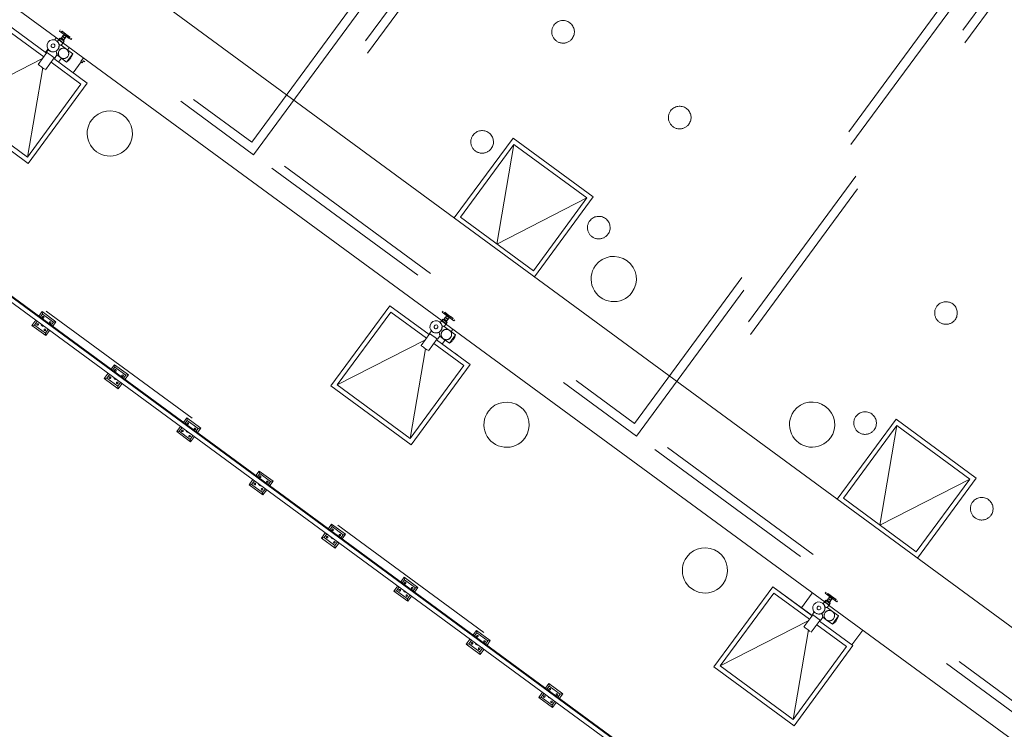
# Model space of a CAD drawing. Header units: metres. Extents: x 135583 to 135939, y 457896 to 458258.
# Tile 79 of 256: x 135663 to 135674, y 458034 to 458042. Entities that reach past the tile are written whole.
import ezdxf

# ---------------------------------------------------------------- set-up
doc = ezdxf.new("R2010")
doc.units = ezdxf.units.M
doc.linetypes.add('Hidden', pattern=[4, 2, -2])
doc.layers.add('NIEUWE INSTALLATIE', color=250, linetype='Continuous', lineweight=0)

msp = doc.modelspace()

# ---------------------------------------------------------------- linework, layer by layer
at = {"layer": 'NIEUWE INSTALLATIE', "linetype": 'Hidden'}
for p, q in [((135665.34, 458040.305), (135669.81, 458046.389)), ((135665.34, 458040.305), (135669.81, 458046.389)), ((135665.361, 458040.165), (135669.95, 458046.41)), ((135665.361, 458040.165), (135669.95, 458046.41)), ((135670.151, 458046.262), (135665.563, 458040.017)), ((135670.151, 458046.262), (135665.563, 458040.017)), ((135670.173, 458046.123), (135665.702, 458040.038)), ((135670.173, 458046.123), (135665.702, 458040.038)), ((135669.571, 458037.196), (135674.041, 458043.281)), ((135669.571, 458037.196), (135674.041, 458043.281)), ((135669.592, 458037.056), (135674.181, 458043.302)), ((135669.592, 458037.056), (135674.181, 458043.302)), ((135661.332, 458043.125), (135665.361, 458040.165)), ((135661.332, 458043.125), (135665.361, 458040.165)), ((135661.471, 458043.146), (135665.34, 458040.305)), ((135661.471, 458043.146), (135665.34, 458040.305)), ((135674.382, 458043.154), (135669.793, 458036.908)), ((135674.382, 458043.154), (135669.793, 458036.908)), ((135674.403, 458043.014), (135669.933, 458036.93)), ((135674.403, 458043.014), (135669.933, 458036.93)), ((135662.647, 458041.538), (135663.043, 458041.248)), ((135663.212, 458041.434), (135663.25, 458041.405)), ((135663.212, 458041.434), (135663.25, 458041.405)), ((135663.123, 458041.188), (135663.453, 458040.946)), ((135663.453, 458040.946), (135662.861, 458040.14)), ((135659.845, 458040.805), (135673.404, 458030.844)), ((135659.845, 458040.805), (135673.404, 458030.844)), ((135662.861, 458040.14), (135662.055, 458040.732)), ((135668.238, 458040.281), (135667.646, 458039.475)), ((135669.044, 458039.689), (135668.238, 458040.281)), ((135665.563, 458040.017), (135669.592, 458037.056)), ((135665.563, 458040.017), (135669.592, 458037.056)), ((135665.702, 458040.038), (135669.571, 458037.196)), ((135665.702, 458040.038), (135669.571, 458037.196)), ((135668.452, 458038.883), (135669.044, 458039.689)), ((135667.646, 458039.475), (135668.452, 458038.883)), ((135666.285, 458037.622), (135666.877, 458038.427)), ((135666.877, 458038.427), (135667.272, 458038.137)), ((135667.442, 458038.325), (135667.481, 458038.297)), ((135667.442, 458038.325), (135667.481, 458038.297)), ((135667.353, 458038.078), (135667.683, 458037.835)), ((135667.683, 458037.835), (135667.091, 458037.029)), ((135667.091, 458037.029), (135666.285, 458037.622)), ((135672.469, 458037.172), (135671.877, 458036.367)), ((135673.275, 458036.58), (135672.469, 458037.172)), ((135669.793, 458036.908), (135673.823, 458033.948)), ((135669.793, 458036.908), (135673.823, 458033.948)), ((135669.933, 458036.93), (135673.802, 458034.088)), ((135669.933, 458036.93), (135673.802, 458034.088)), ((135672.683, 458035.775), (135673.275, 458036.58)), ((135671.877, 458036.367), (135672.683, 458035.775)), ((135670.516, 458034.513), (135671.108, 458035.319)), ((135671.108, 458035.319), (135671.503, 458035.029)), ((135671.673, 458035.217), (135671.712, 458035.189)), ((135671.673, 458035.217), (135671.712, 458035.189)), ((135671.583, 458034.969), (135671.913, 458034.727)), ((135671.913, 458034.727), (135671.321, 458033.921)), ((135671.321, 458033.921), (135670.516, 458034.513))]:
    msp.add_line(p, q, dxfattribs=at)
at = {"layer": 'NIEUWE INSTALLATIE'}
for p, q in [((135677.289, 458032.332), (135661.776, 458043.73)), ((135661.184, 458042.924), (135663.213, 458041.437)), ((135663.072, 458041.288), (135662.637, 458041.608)), ((135663.224, 458041.546), (135663.215, 458041.534)), ((135663.179, 458041.457), (135663.164, 458041.436)), ((135663.209, 458041.441), (135663.193, 458041.419)), ((135663.22, 458041.456), (135663.209, 458041.441)), ((135663.209, 458041.441), (135663.257, 458041.405)), ((135663.213, 458041.437), (135663.226, 458041.452)), ((135663.215, 458041.534), (135663.344, 458041.439)), ((135663.22, 458041.456), (135663.268, 458041.421)), ((135663.237, 458041.457), (135663.226, 458041.452)), ((135663.226, 458041.452), (135663.264, 458041.424)), ((135663.234, 458041.52), (135663.244, 458041.531)), ((135663.325, 458041.453), (135663.234, 458041.52)), ((135663.248, 458041.473), (135663.237, 458041.457)), ((135663.237, 458041.457), (135663.265, 458041.437)), ((135663.244, 458041.531), (135663.332, 458041.462)), ((135663.248, 458041.473), (135663.276, 458041.453)), ((135663.263, 458041.493), (135663.251, 458041.476)), ((135663.263, 458041.425), (135663.265, 458041.437)), ((135663.265, 458041.437), (135663.276, 458041.453)), ((135663.279, 458041.456), (135663.291, 458041.472)), ((135663.332, 458041.462), (135663.325, 458041.453)), ((135663.344, 458041.439), (135663.353, 458041.451)), ((135663.089, 458041.335), (135663.061, 458041.296)), ((135663.094, 458041.328), (135663.074, 458041.3)), ((135663.236, 458041.376), (135663.257, 458041.405)), ((135663.295, 458041.333), (135663.236, 458041.376)), ((135663.264, 458041.424), (135663.253, 458041.404)), ((135663.253, 458041.404), (135667.444, 458038.329)), ((135663.259, 458041.399), (135663.256, 458041.396)), ((135663.257, 458041.405), (135663.268, 458041.421)), ((135663.362, 458041.283), (135663.295, 458041.333)), ((135663.324, 458041.351), (135663.304, 458041.323)), ((135663.029, 458041.231), (135662.055, 458040.732)), ((135663.078, 458041.297), (135662.98, 458041.164)), ((135663.061, 458041.104), (135663.159, 458041.237)), ((135663.074, 458041.3), (135663.163, 458041.234)), ((135663.523, 458040.957), (135663.153, 458041.229)), ((135663.163, 458041.234), (135663.188, 458041.269)), ((135663.188, 458041.269), (135663.227, 458041.24)), ((135663.239, 458041.235), (135663.206, 458041.19)), ((135663.227, 458041.24), (135663.294, 458041.191)), ((135663.362, 458041.283), (135663.294, 458041.191)), ((135663.294, 458041.191), (135663.325, 458041.215)), ((135663.348, 458041.247), (135663.362, 458041.283)), ((135663.48, 458041.236), (135663.451, 458041.196)), ((135662.861, 458040.14), (135663.031, 458041.127)), ((135663.455, 458041.193), (135663.366, 458041.072)), ((135663.451, 458041.196), (135663.467, 458041.184)), ((135663.467, 458041.184), (135663.482, 458041.204)), ((135663.482, 458041.204), (135663.498, 458041.192)), ((135659.414, 458040.936), (135675.028, 458029.465)), ((135675.056, 458029.504), (135659.482, 458040.947)), ((135659.483, 458040.947), (135675.057, 458029.505)), ((135675.062, 458029.511), (135659.494, 458040.948)), ((135662.872, 458040.07), (135663.523, 458040.957)), ((135661.985, 458040.721), (135662.872, 458040.07)), ((135668.228, 458040.351), (135667.578, 458039.467)), ((135669.114, 458039.699), (135668.228, 458040.351)), ((135668.228, 458040.351), (135669.114, 458039.7)), ((135668.228, 458040.351), (135668.228, 458040.351)), ((135668.049, 458039.179), (135668.238, 458040.281)), ((135668.465, 458038.815), (135669.114, 458039.699)), ((135669.114, 458039.7), (135669.114, 458039.699)), ((135669.044, 458039.689), (135668.049, 458039.179)), ((135666.866, 458038.497), (135666.215, 458037.611)), ((135667.301, 458038.178), (135666.866, 458038.497)), ((135666.866, 458038.497), (135667.301, 458038.178)), ((135666.866, 458038.497), (135666.866, 458038.497)), ((135663.024, 458038.432), (135662.987, 458038.382)), ((135663.004, 458038.37), (135663.028, 458038.404)), ((135663.024, 458038.432), (135663.028, 458038.404)), ((135663.177, 458038.32), (135663.024, 458038.432)), ((135663.028, 458038.404), (135663.149, 458038.315)), ((135667.455, 458038.437), (135667.446, 458038.425)), ((135667.446, 458038.425), (135667.575, 458038.33)), ((135667.468, 458038.415), (135667.475, 458038.422)), ((135667.556, 458038.344), (135667.468, 458038.415)), ((135667.475, 458038.422), (135667.565, 458038.356)), ((135662.954, 458038.337), (135662.912, 458038.279)), ((135662.94, 458038.283), (135662.912, 458038.279)), ((135662.912, 458038.279), (135663.065, 458038.166)), ((135662.94, 458038.283), (135662.97, 458038.325)), ((135663.06, 458038.194), (135662.94, 458038.283)), ((135663.149, 458038.315), (135663.124, 458038.281)), ((135663.141, 458038.27), (135663.177, 458038.32)), ((135663.177, 458038.32), (135663.149, 458038.315)), ((135667.44, 458038.332), (135667.424, 458038.311)), ((135667.451, 458038.348), (135667.44, 458038.332)), ((135667.44, 458038.332), (135667.488, 458038.297)), ((135667.444, 458038.329), (135667.456, 458038.344)), ((135667.451, 458038.348), (135667.499, 458038.312)), ((135667.456, 458038.344), (135667.494, 458038.315)), ((135667.467, 458038.349), (135667.457, 458038.343)), ((135667.479, 458038.365), (135667.467, 458038.349)), ((135667.467, 458038.349), (135667.495, 458038.328)), ((135667.467, 458038.268), (135667.488, 458038.297)), ((135667.479, 458038.365), (135667.507, 458038.344)), ((135667.493, 458038.384), (135667.481, 458038.368)), ((135667.494, 458038.315), (135667.483, 458038.295)), ((135667.483, 458038.295), (135671.675, 458035.22)), ((135667.488, 458038.297), (135667.499, 458038.312)), ((135667.493, 458038.316), (135667.495, 458038.328)), ((135667.495, 458038.328), (135667.507, 458038.344)), ((135667.509, 458038.347), (135667.521, 458038.363)), ((135667.565, 458038.356), (135667.556, 458038.344)), ((135667.575, 458038.33), (135667.584, 458038.342)), ((135663.091, 458038.236), (135663.06, 458038.194)), ((135663.065, 458038.166), (135663.06, 458038.194)), ((135663.065, 458038.166), (135663.107, 458038.224)), ((135667.309, 458038.188), (135667.211, 458038.055)), ((135667.325, 458038.219), (135667.304, 458038.191)), ((135667.304, 458038.191), (135667.394, 458038.126)), ((135667.525, 458038.224), (135667.467, 458038.268)), ((135667.593, 458038.175), (135667.525, 458038.224)), ((135667.593, 458038.175), (135667.525, 458038.082)), ((135667.563, 458038.237), (135667.543, 458038.209)), ((135667.579, 458038.139), (135667.593, 458038.175)), ((135667.259, 458038.121), (135666.285, 458037.622)), ((135667.292, 458037.996), (135667.39, 458038.129)), ((135667.752, 458037.846), (135667.382, 458038.118)), ((135667.382, 458038.118), (135667.753, 458037.846)), ((135667.394, 458038.126), (135667.419, 458038.16)), ((135667.419, 458038.16), (135667.457, 458038.132)), ((135667.478, 458038.12), (135667.443, 458038.073)), ((135667.457, 458038.132), (135667.525, 458038.082)), ((135667.525, 458038.082), (135667.555, 458038.106)), ((135667.091, 458037.029), (135667.26, 458038.019)), ((135667.609, 458037.955), (135667.593, 458037.967)), ((135663.824, 458037.844), (135663.787, 458037.794)), ((135663.824, 458037.844), (135663.828, 458037.816)), ((135663.977, 458037.732), (135663.824, 458037.844)), ((135667.101, 458036.96), (135667.752, 458037.846)), ((135667.752, 458037.846), (135667.753, 458037.846)), ((135663.754, 458037.749), (135663.711, 458037.691)), ((135663.739, 458037.696), (135663.77, 458037.737)), ((135663.803, 458037.783), (135663.828, 458037.816)), ((135663.828, 458037.816), (135663.949, 458037.728)), ((135663.94, 458037.682), (135663.977, 458037.732)), ((135663.977, 458037.732), (135663.949, 458037.728)), ((135663.739, 458037.696), (135663.711, 458037.691)), ((135663.711, 458037.691), (135663.865, 458037.579)), ((135663.86, 458037.607), (135663.739, 458037.696)), ((135663.891, 458037.648), (135663.86, 458037.607)), ((135663.865, 458037.579), (135663.907, 458037.637)), ((135663.949, 458037.728), (135663.924, 458037.694)), ((135663.865, 458037.579), (135663.86, 458037.607)), ((135666.215, 458037.611), (135667.101, 458036.96)), ((135664.624, 458037.257), (135664.587, 458037.207)), ((135664.603, 458037.195), (135664.628, 458037.229)), ((135664.624, 458037.257), (135664.628, 458037.229)), ((135664.777, 458037.144), (135664.624, 458037.257)), ((135664.628, 458037.229), (135664.749, 458037.14)), ((135672.459, 458037.242), (135671.809, 458036.358)), ((135672.459, 458037.243), (135673.345, 458036.591)), ((135672.459, 458037.242), (135672.459, 458037.243)), ((135673.345, 458036.591), (135672.459, 458037.242)), ((135664.554, 458037.161), (135664.511, 458037.104)), ((135664.539, 458037.108), (135664.511, 458037.104)), ((135664.511, 458037.104), (135664.664, 458036.991)), ((135664.539, 458037.108), (135664.57, 458037.15)), ((135664.66, 458037.019), (135664.539, 458037.108)), ((135664.749, 458037.14), (135664.724, 458037.106)), ((135664.74, 458037.094), (135664.777, 458037.144)), ((135664.777, 458037.144), (135664.749, 458037.14)), ((135672.28, 458036.071), (135672.469, 458037.172)), ((135664.691, 458037.061), (135664.66, 458037.019)), ((135664.664, 458036.991), (135664.66, 458037.019)), ((135664.664, 458036.991), (135664.707, 458037.049)), ((135665.424, 458036.669), (135665.387, 458036.619)), ((135665.424, 458036.669), (135665.428, 458036.641)), ((135665.577, 458036.557), (135665.424, 458036.669)), ((135665.354, 458036.574), (135665.311, 458036.516)), ((135665.339, 458036.52), (135665.37, 458036.562)), ((135665.403, 458036.607), (135665.428, 458036.641)), ((135665.428, 458036.641), (135665.549, 458036.552)), ((135665.549, 458036.552), (135665.524, 458036.519)), ((135665.54, 458036.507), (135665.577, 458036.557)), ((135665.577, 458036.557), (135665.549, 458036.552)), ((135673.275, 458036.58), (135672.28, 458036.071)), ((135672.695, 458035.707), (135673.345, 458036.591)), ((135673.345, 458036.591), (135673.345, 458036.591)), ((135665.339, 458036.52), (135665.311, 458036.516)), ((135665.311, 458036.516), (135665.464, 458036.404)), ((135665.46, 458036.432), (135665.339, 458036.52)), ((135665.491, 458036.473), (135665.46, 458036.432)), ((135665.464, 458036.404), (135665.46, 458036.432)), ((135665.464, 458036.404), (135665.507, 458036.461)), ((135666.223, 458036.082), (135666.187, 458036.032)), ((135666.203, 458036.02), (135666.228, 458036.054)), ((135666.223, 458036.082), (135666.228, 458036.054)), ((135666.377, 458035.969), (135666.223, 458036.082)), ((135666.228, 458036.054), (135666.349, 458035.965)), ((135666.155, 458035.988), (135666.111, 458035.928)), ((135666.139, 458035.933), (135666.111, 458035.928)), ((135666.111, 458035.928), (135666.264, 458035.816)), ((135666.139, 458035.933), (135666.171, 458035.976)), ((135666.26, 458035.844), (135666.139, 458035.933)), ((135666.292, 458035.888), (135666.26, 458035.844)), ((135666.349, 458035.965), (135666.324, 458035.931)), ((135666.34, 458035.919), (135666.377, 458035.969)), ((135666.377, 458035.969), (135666.349, 458035.965)), ((135666.264, 458035.816), (135666.26, 458035.844)), ((135666.264, 458035.816), (135666.308, 458035.876)), ((135667.023, 458035.494), (135666.99, 458035.449)), ((135667.003, 458035.432), (135667.028, 458035.466)), ((135667.023, 458035.494), (135667.028, 458035.466)), ((135667.176, 458035.381), (135667.023, 458035.494)), ((135667.028, 458035.466), (135667.148, 458035.377)), ((135666.955, 458035.401), (135666.911, 458035.341)), ((135666.939, 458035.345), (135666.911, 458035.341)), ((135666.911, 458035.341), (135667.064, 458035.228)), ((135666.939, 458035.345), (135666.971, 458035.389)), ((135667.06, 458035.256), (135666.939, 458035.345)), ((135667.148, 458035.377), (135667.124, 458035.343)), ((135667.14, 458035.331), (135667.176, 458035.381)), ((135667.176, 458035.381), (135667.148, 458035.377)), ((135671.097, 458035.389), (135670.446, 458034.502)), ((135671.532, 458035.069), (135671.097, 458035.389)), ((135671.097, 458035.389), (135671.532, 458035.07)), ((135671.097, 458035.389), (135671.097, 458035.389)), ((135667.092, 458035.3), (135667.06, 458035.256)), ((135667.064, 458035.228), (135667.06, 458035.256)), ((135667.064, 458035.228), (135667.108, 458035.288)), ((135671.533, 458035.32), (135671.413, 458035.157)), ((135671.682, 458035.239), (135671.67, 458035.224)), ((135671.675, 458035.22), (135671.687, 458035.235)), ((135671.686, 458035.329), (135671.677, 458035.317)), ((135671.677, 458035.317), (135671.806, 458035.222)), ((135671.682, 458035.239), (135671.73, 458035.204)), ((135671.698, 458035.24), (135671.687, 458035.235)), ((135671.687, 458035.235), (135671.725, 458035.207)), ((135671.698, 458035.307), (135671.706, 458035.314)), ((135671.787, 458035.236), (135671.698, 458035.307)), ((135671.71, 458035.256), (135671.698, 458035.24)), ((135671.698, 458035.24), (135671.726, 458035.22)), ((135671.706, 458035.314), (135671.796, 458035.248)), ((135671.71, 458035.256), (135671.738, 458035.236)), ((135671.724, 458035.276), (135671.712, 458035.259)), ((135671.726, 458035.22), (135671.738, 458035.236)), ((135671.74, 458035.239), (135671.752, 458035.255)), ((135671.796, 458035.248), (135671.787, 458035.236)), ((135671.806, 458035.222), (135671.814, 458035.234)), ((135671.67, 458035.224), (135671.655, 458035.202)), ((135671.67, 458035.224), (135671.719, 458035.188)), ((135671.698, 458035.159), (135671.719, 458035.188)), ((135671.756, 458035.116), (135671.698, 458035.159)), ((135671.725, 458035.207), (135671.714, 458035.187)), ((135671.714, 458035.187), (135675.906, 458032.112)), ((135671.719, 458035.188), (135671.73, 458035.204)), ((135671.724, 458035.208), (135671.726, 458035.22)), ((135671.49, 458035.012), (135670.516, 458034.513)), ((135671.539, 458035.08), (135671.442, 458034.947)), ((135671.523, 458034.887), (135671.621, 458035.02)), ((135671.556, 458035.111), (135671.535, 458035.083)), ((135671.535, 458035.083), (135671.625, 458035.017)), ((135671.625, 458035.017), (135671.65, 458035.052)), ((135671.65, 458035.052), (135671.688, 458035.023)), ((135671.688, 458035.023), (135671.756, 458034.974)), ((135671.824, 458035.066), (135671.756, 458035.116)), ((135671.824, 458035.066), (135671.756, 458034.974)), ((135671.81, 458035.03), (135671.824, 458035.066)), ((135667.823, 458034.906), (135667.786, 458034.856)), ((135667.823, 458034.906), (135667.827, 458034.878)), ((135667.976, 458034.794), (135667.823, 458034.906)), ((135671.321, 458033.921), (135671.491, 458034.911)), ((135671.983, 458034.738), (135671.613, 458035.01)), ((135671.613, 458035.01), (135671.983, 458034.738)), ((135671.756, 458034.974), (135671.786, 458034.998)), ((135672.093, 458034.909), (135671.972, 458034.746)), ((135667.755, 458034.813), (135667.711, 458034.753)), ((135667.739, 458034.757), (135667.771, 458034.801)), ((135667.803, 458034.845), (135667.827, 458034.878)), ((135667.827, 458034.878), (135667.948, 458034.79)), ((135667.739, 458034.757), (135667.711, 458034.753)), ((135667.711, 458034.753), (135667.864, 458034.641)), ((135667.86, 458034.669), (135667.739, 458034.757)), ((135667.892, 458034.712), (135667.86, 458034.669)), ((135667.864, 458034.641), (135667.908, 458034.7)), ((135667.948, 458034.79), (135667.923, 458034.756)), ((135667.94, 458034.744), (135667.976, 458034.794)), ((135667.976, 458034.794), (135667.948, 458034.79)), ((135671.332, 458033.851), (135671.983, 458034.738)), ((135671.983, 458034.738), (135671.983, 458034.738)), ((135667.864, 458034.641), (135667.86, 458034.669)), ((135670.446, 458034.502), (135671.332, 458033.851)), ((135668.623, 458034.319), (135668.586, 458034.269)), ((135668.602, 458034.257), (135668.627, 458034.291)), ((135668.623, 458034.319), (135668.627, 458034.291)), ((135668.776, 458034.206), (135668.623, 458034.319)), ((135668.627, 458034.291), (135668.748, 458034.202)), ((135668.554, 458034.225), (135668.511, 458034.166)), ((135668.538, 458034.17), (135668.511, 458034.166)), ((135668.511, 458034.166), (135668.664, 458034.053)), ((135668.538, 458034.17), (135668.571, 458034.213)), ((135668.659, 458034.081), (135668.538, 458034.17)), ((135668.748, 458034.202), (135668.723, 458034.168)), ((135668.739, 458034.156), (135668.776, 458034.206)), ((135668.776, 458034.206), (135668.748, 458034.202)), ((135668.691, 458034.125), (135668.659, 458034.081)), ((135668.664, 458034.053), (135668.659, 458034.081)), ((135668.664, 458034.053), (135668.708, 458034.113))]:
    msp.add_line(p, q, dxfattribs=at)
at = {"layer": 'NIEUWE INSTALLATIE', "linetype": 'Hidden'}
for centre, start, end in [((135668.78, 458041.525), 323.696, 143.696), ((135668.78, 458041.525), 323.696, 143.696), ((135668.78, 458041.525), 143.696, 323.696), ((135668.78, 458041.525), 143.696, 323.696), ((135670.069, 458040.577), 323.696, 143.696), ((135670.069, 458040.577), 323.696, 143.696), ((135670.069, 458040.577), 143.696, 323.696), ((135670.069, 458040.577), 143.696, 323.696), ((135667.886, 458040.308), 143.696, 323.696), ((135667.886, 458040.308), 143.696, 323.696), ((135667.886, 458040.308), 323.696, 143.696), ((135667.886, 458040.308), 323.696, 143.696), ((135669.175, 458039.36), 323.696, 143.696), ((135669.175, 458039.36), 323.696, 143.696), ((135669.175, 458039.36), 143.696, 323.696), ((135669.175, 458039.36), 143.696, 323.696), ((135673.011, 458038.416), 323.696, 143.696), ((135673.011, 458038.416), 323.696, 143.696), ((135673.011, 458038.416), 143.696, 323.696), ((135673.011, 458038.416), 143.696, 323.696), ((135672.117, 458037.199), 323.696, 143.696), ((135672.117, 458037.199), 323.696, 143.696), ((135672.117, 458037.199), 143.696, 323.696), ((135672.117, 458037.199), 143.696, 323.696), ((135673.406, 458036.252), 143.696, 323.696), ((135673.406, 458036.252), 143.696, 323.696), ((135673.406, 458036.252), 323.696, 143.696), ((135673.406, 458036.252), 323.696, 143.696)]:
    msp.add_arc(centre, 0.125, start, end, dxfattribs=at)
at = {"layer": 'NIEUWE INSTALLATIE'}
for centre, radius, start, end in [((135663.145, 458041.371), 0.0675, 53.696, 233.696), ((135663.145, 458041.371), 0.0675, 233.696, 53.696), ((135663.145, 458041.371), 0.021, 233.696, 53.696), ((135663.261, 458041.287), 0.0575, 53.696, 233.696), ((135663.772, 458040.401), 0.25, 323.696, 143.696), ((135663.772, 458040.401), 0.25, 143.696, 323.696), ((135669.34, 458038.792), 0.25, 323.696, 143.696), ((135669.34, 458038.792), 0.25, 143.696, 323.696), ((135667.376, 458038.263), 0.0675, 53.696, 233.696), ((135667.376, 458038.263), 0.0675, 233.696, 53.696), ((135667.376, 458038.263), 0.021, 233.696, 53.696), ((135667.491, 458038.178), 0.0575, 53.696, 233.696), ((135668.156, 458037.181), 0.25, 323.696, 143.696), ((135671.532, 458037.182), 0.25, 323.696, 143.696), ((135668.156, 458037.181), 0.25, 143.696, 323.696), ((135671.532, 458037.182), 0.25, 143.696, 323.696), ((135670.348, 458035.57), 0.25, 323.696, 143.696), ((135670.348, 458035.57), 0.25, 143.696, 323.696), ((135671.607, 458035.154), 0.0675, 53.696, 233.696), ((135671.607, 458035.154), 0.0675, 233.696, 53.696), ((135671.607, 458035.154), 0.021, 233.696, 53.696), ((135671.722, 458035.07), 0.0575, 53.696, 233.696)]:
    msp.add_arc(centre, radius, start, end, dxfattribs=at)
for centre, major_axis, ratio, start_param, end_param in [((135663.233, 458041.423), (-0.0242, 0.0178), 0.000001, 3.926991, 5.176037), ((135663.288, 458041.498), (-0.0645, 0.0474), 0.000001, 3.926991, 5.497787), ((135663.265, 458041.466), (-0.014, 0.0103), 0.000001, 0.785398, 3.141593), ((135663.277, 458041.482), (-0.014, 0.0103), 0.000001, 0.785398, 3.926991), ((135663.145, 458041.371), (-0.0204, 0.005), 1, 4.31969, 7.461283), ((135663.145, 458041.371), (-0.0208, -0.0032), 1, 5.759587, 6.283185), ((135663.145, 458041.371), (0.0096, 0.0187), 1, 4.813313, 5.336912), ((135663.261, 458041.287), (-0.0519, -0.0248), 1, 0.491397, 3.63299), ((135663.336, 458041.231), (0.0118, 0.0161), 0.000001, 0.785398, 2.356194), ((135663.021, 458041.134), (-0.0407, 0.0299), 0.000001, 3.926991, 6.283185), ((135667.519, 458038.39), (-0.0645, 0.0474), 0.000001, 3.926991, 5.497787), ((135667.376, 458038.263), (-0.0204, 0.005), 1, 4.31969, 7.461283), ((135667.464, 458038.314), (-0.0242, 0.0178), 0.000001, 3.926991, 5.176037), ((135667.495, 458038.358), (-0.014, 0.0103), 0.000001, 0.785398, 3.141593), ((135667.507, 458038.374), (-0.014, 0.0103), 0.000001, 0.785398, 3.926991), ((135667.376, 458038.263), (-0.0208, -0.0032), 1, 5.778373, 6.283185), ((135667.376, 458038.263), (-0.0182, -0.0105), 1, 2.246522, 2.972645), ((135667.491, 458038.178), (-0.0519, -0.0248), 1, 0.491397, 3.63299), ((135667.567, 458038.122), (0.0118, 0.0161), 0.000001, 0.785398, 2.356194), ((135667.252, 458038.026), (-0.0407, 0.0299), 0.000001, 3.926991, 6.283185), ((135671.75, 458035.281), (-0.0645, 0.0474), 0.000001, 3.926991, 5.497787), ((135671.726, 458035.249), (-0.014, 0.0103), 0.000001, 0.785398, 3.141593), ((135671.738, 458035.265), (-0.014, 0.0103), 0.000001, 0.785398, 3.926991), ((135671.607, 458035.154), (-0.0204, 0.005), 1, 4.31969, 7.461283), ((135671.607, 458035.154), (-0.0208, -0.0032), 1, 5.759587, 6.283185), ((135671.607, 458035.154), (0.0096, 0.0187), 1, 4.813313, 5.336912), ((135671.695, 458035.206), (-0.0242, 0.0178), 0.000001, 3.926991, 5.176037), ((135671.722, 458035.07), (-0.0519, -0.0248), 1, 0.491397, 3.63299), ((135671.798, 458035.014), (0.0118, 0.0161), 0.000001, 0.785398, 2.356194), ((135671.482, 458034.917), (-0.0407, 0.0299), 0.000001, 3.926991, 6.283185)]:
    msp.add_ellipse(centre, major_axis=major_axis, ratio=ratio, start_param=start_param, end_param=end_param, dxfattribs=at)
at = {"layer": 'NIEUWE INSTALLATIE', "extrusion": (0, 0, -1)}
for centre, major_axis, start_param, end_param in [((135662.975, 458038.289), (-0.00725, 0.00533), 4.712389, 7.853982), ((135662.975, 458038.289), (-0.00725, 0.00533), 1.570796, 4.712389), ((135663.044, 458038.299), (-0.0304, -0.0067), 4.844988, 6.086182), ((135663.034, 458038.369), (-0.00874, 0.00215), 5.105088, 8.246681), ((135663.044, 458038.299), (-0.022, -0.0142), 5.658662, 6.182261), ((135663.034, 458038.369), (-0.00725, 0.00533), 1.570796, 4.712389), ((135663.114, 458038.31), (-0.0089, -0.00136), 5.497787, 8.63938), ((135663.114, 458038.31), (-0.00533, -0.00725), 3.141593, 6.283185), ((135663.055, 458038.229), (-0.0089, -0.00136), 5.497787, 8.63938), ((135663.055, 458038.229), (-0.00583, 0.00685), 1.338973, 4.480565), ((135663.834, 458037.782), (-0.00874, 0.00215), 5.105088, 8.246681), ((135663.834, 458037.782), (-0.00725, 0.00533), 1.570796, 4.712389), ((135663.914, 458037.722), (-0.0089, -0.00136), 5.497787, 8.63938), ((135663.774, 458037.701), (-0.00725, 0.00533), 4.712389, 7.853982), ((135663.774, 458037.701), (-0.00725, 0.00533), 1.570796, 4.712389), ((135663.844, 458037.712), (-0.0304, -0.0067), 4.844988, 6.086182), ((135663.844, 458037.712), (-0.022, -0.0142), 5.658662, 6.182261), ((135663.855, 458037.642), (-0.0089, -0.00136), 5.497787, 8.63938), ((135663.855, 458037.642), (-0.00583, 0.00685), 1.338973, 4.480565), ((135663.914, 458037.722), (-0.00533, -0.00725), 3.141593, 6.283185), ((135664.633, 458037.194), (-0.00874, 0.00215), 5.105088, 8.246681), ((135664.633, 458037.194), (-0.00725, 0.00533), 1.570796, 4.712389), ((135664.574, 458037.113), (-0.00725, 0.00533), 4.712389, 7.853982), ((135664.574, 458037.113), (-0.00725, 0.00533), 1.570796, 4.712389), ((135664.644, 458037.124), (-0.0304, -0.0067), 4.844988, 6.086182), ((135664.644, 458037.124), (-0.022, -0.0142), 5.658662, 6.182261), ((135664.714, 458037.135), (-0.0089, -0.00136), 5.497787, 8.63938), ((135664.714, 458037.135), (-0.00533, -0.00725), 3.141593, 6.283185), ((135664.655, 458037.054), (-0.0089, -0.00136), 5.497787, 8.63938), ((135664.655, 458037.054), (-0.00583, 0.00685), 1.338973, 4.480565), ((135665.374, 458036.526), (-0.00725, 0.00533), 4.712389, 7.853982), ((135665.433, 458036.606), (-0.00874, 0.00215), 5.105088, 8.246681), ((135665.433, 458036.606), (-0.00725, 0.00533), 1.570796, 4.712389), ((135665.514, 458036.547), (-0.0089, -0.00136), 5.497787, 8.63938), ((135665.514, 458036.547), (-0.00533, -0.00725), 3.141593, 6.283185), ((135665.374, 458036.526), (-0.00725, 0.00533), 1.570796, 4.712389), ((135665.444, 458036.536), (-0.0304, -0.0067), 4.844988, 6.086182), ((135665.444, 458036.536), (-0.022, -0.0142), 5.658662, 6.182261), ((135665.455, 458036.466), (-0.0089, -0.00136), 5.497787, 8.63938), ((135665.455, 458036.466), (-0.00583, 0.00685), 1.338973, 4.480565), ((135666.233, 458036.019), (-0.00874, 0.00215), 5.105088, 8.246681), ((135666.233, 458036.019), (-0.00725, 0.00533), 1.570796, 4.712389), ((135666.174, 458035.938), (-0.00725, 0.00533), 4.712389, 7.853982), ((135666.174, 458035.938), (-0.00725, 0.00533), 1.570796, 4.712389), ((135666.244, 458035.949), (-0.0304, -0.0067), 4.844988, 6.086182), ((135666.244, 458035.949), (-0.022, -0.0142), 5.658662, 6.182261), ((135666.254, 458035.879), (-0.0089, -0.00136), 5.497787, 8.63938), ((135666.254, 458035.879), (-0.00583, 0.00685), 1.338973, 4.480565), ((135666.314, 458035.959), (-0.0089, -0.00136), 5.497787, 8.63938), ((135666.314, 458035.959), (-0.00533, -0.00725), 3.141593, 6.283185), ((135666.974, 458035.35), (-0.00725, 0.00533), 4.712389, 7.853982), ((135666.974, 458035.35), (-0.00725, 0.00533), 1.570796, 4.712389), ((135667.044, 458035.361), (-0.0304, -0.0067), 4.844988, 6.086182), ((135667.033, 458035.431), (-0.00874, 0.00215), 5.105088, 8.246681), ((135667.044, 458035.361), (-0.022, -0.0142), 5.658662, 6.182261), ((135667.033, 458035.431), (-0.00725, 0.00533), 1.570796, 4.712389), ((135667.114, 458035.372), (-0.0089, -0.00136), 5.497787, 8.63938), ((135667.114, 458035.372), (-0.00533, -0.00725), 3.141593, 6.283185), ((135667.054, 458035.291), (-0.0089, -0.00136), 5.497787, 8.63938), ((135667.054, 458035.291), (-0.00583, 0.00685), 1.338973, 4.480565), ((135667.833, 458034.843), (-0.00874, 0.00215), 5.105088, 8.246681), ((135667.833, 458034.843), (-0.00725, 0.00533), 1.570796, 4.712389), ((135667.774, 458034.763), (-0.00725, 0.00533), 4.712389, 7.853982), ((135667.774, 458034.763), (-0.00725, 0.00533), 1.570796, 4.712389), ((135667.843, 458034.773), (-0.0304, -0.0067), 4.844988, 6.086182), ((135667.843, 458034.773), (-0.022, -0.0142), 5.658662, 6.182261), ((135667.854, 458034.704), (-0.0089, -0.00136), 5.497787, 8.63938), ((135667.854, 458034.704), (-0.00583, 0.00685), 1.338973, 4.480565), ((135667.913, 458034.784), (-0.0089, -0.00136), 5.497787, 8.63938), ((135667.913, 458034.784), (-0.00533, -0.00725), 3.141593, 6.283185), ((135668.633, 458034.256), (-0.00874, 0.00215), 5.105088, 8.246681), ((135668.633, 458034.256), (-0.00725, 0.00533), 1.570796, 4.712389), ((135668.573, 458034.175), (-0.00725, 0.00533), 4.712389, 7.853982), ((135668.573, 458034.175), (-0.00725, 0.00533), 1.570796, 4.712389), ((135668.643, 458034.186), (-0.0304, -0.0067), 4.844988, 6.086182), ((135668.643, 458034.186), (-0.022, -0.0142), 5.658662, 6.182261), ((135668.713, 458034.197), (-0.0089, -0.00136), 5.497787, 8.63938), ((135668.713, 458034.197), (-0.00533, -0.00725), 3.141593, 6.283185), ((135668.654, 458034.116), (-0.0089, -0.00136), 5.497787, 8.63938), ((135668.654, 458034.116), (-0.00583, 0.00685), 1.338973, 4.480565)]:
    msp.add_ellipse(centre, major_axis=major_axis, ratio=1, start_param=start_param, end_param=end_param, dxfattribs=at)
at = {"layer": 'NIEUWE INSTALLATIE'}
for points, knots in [([(135663.195, 458041.326), (135663.193, 458041.324), (135663.188, 458041.319), (135663.183, 458041.315), (135663.18, 458041.313)], [0.7691096, 0.7691096, 0.7691096, 0.7691096, 0.875, 1, 1, 1, 1]), ([(135663.212, 458041.384), (135663.212, 458041.381), (135663.213, 458041.377), (135663.213, 458041.372), (135663.213, 458041.369), (135663.213, 458041.367), (135663.213, 458041.364), (135663.212, 458041.362), (135663.212, 458041.36), (135663.211, 458041.357), (135663.211, 458041.354), (135663.21, 458041.352), (135663.209, 458041.349), (135663.208, 458041.346), (135663.206, 458041.342), (135663.202, 458041.335), (135663.199, 458041.33), (135663.197, 458041.327)], [0, 0, 0, 0, 0.125, 0.1875, 0.21875, 0.25, 0.28125, 0.3125, 0.34375, 0.375, 0.40625, 0.4375, 0.46875, 0.5, 0.5625, 0.625, 0.75, 0.75, 0.75, 0.75]), ([(135663.245, 458041.342), (135663.244, 458041.342), (135663.243, 458041.341), (135663.24, 458041.341), (135663.238, 458041.34), (135663.236, 458041.338), (135663.233, 458041.337), (135663.231, 458041.336), (135663.229, 458041.334), (135663.226, 458041.332), (135663.222, 458041.33), (135663.22, 458041.327), (135663.219, 458041.326)], [0.3157895, 0.3157895, 0.3157895, 0.3157895, 0.3289474, 0.3421053, 0.3552632, 0.3684211, 0.3815789, 0.3947368, 0.4078947, 0.4210526, 0.4473684, 0.4679676, 0.4679676, 0.4679676, 0.4679676]), ([(135663.295, 458041.333), (135663.293, 458041.335), (135663.288, 458041.338), (135663.28, 458041.341), (135663.272, 458041.343), (135663.265, 458041.344), (135663.259, 458041.344), (135663.254, 458041.344), (135663.251, 458041.343), (135663.25, 458041.343), (135663.249, 458041.343)], [0, 0, 0, 0, 0.0526316, 0.1052632, 0.1578947, 0.2105263, 0.2368421, 0.2631579, 0.2894737, 0.291396, 0.291396, 0.291396, 0.291396]), ([(135663.315, 458041.268), (135663.316, 458041.27), (135663.316, 458041.272), (135663.317, 458041.276), (135663.318, 458041.278), (135663.318, 458041.281), (135663.318, 458041.284), (135663.318, 458041.288), (135663.318, 458041.293), (135663.316, 458041.304), (135663.311, 458041.316), (135663.303, 458041.327), (135663.297, 458041.331), (135663.295, 458041.333)], [0.5789474, 0.5789474, 0.5789474, 0.5789474, 0.6052632, 0.6184211, 0.6315789, 0.6447368, 0.6578947, 0.6842105, 0.7105263, 0.7368421, 0.8684211, 0.9342105, 1, 1, 1, 1]), ([(135663.123, 458041.308), (135663.122, 458041.308), (135663.121, 458041.309), (135663.118, 458041.31), (135663.114, 458041.312), (135663.11, 458041.314), (135663.107, 458041.316), (135663.105, 458041.317)], [0.7142857, 0.7142857, 0.7142857, 0.7142857, 0.7321429, 0.7857143, 0.8392857, 0.8928571, 1, 1, 1, 1]), ([(135663.18, 458041.313), (135663.181, 458041.309), (135663.182, 458041.302), (135663.184, 458041.294), (135663.185, 458041.289), (135663.185, 458041.285), (135663.186, 458041.283), (135663.186, 458041.28), (135663.187, 458041.278), (135663.187, 458041.276), (135663.187, 458041.274), (135663.188, 458041.272), (135663.188, 458041.271), (135663.188, 458041.269), (135663.188, 458041.269), (135663.188, 458041.269)], [0, 0, 0, 0, 0.2, 0.3, 0.4, 0.45, 0.5, 0.55, 0.6, 0.65, 0.7, 0.75, 0.8, 0.9, 1, 1, 1, 1]), ([(135663.206, 458041.306), (135663.206, 458041.304), (135663.205, 458041.301), (135663.204, 458041.298), (135663.204, 458041.295), (135663.203, 458041.293), (135663.203, 458041.289), (135663.203, 458041.285), (135663.203, 458041.28), (135663.205, 458041.269), (135663.21, 458041.258), (135663.219, 458041.247), (135663.224, 458041.242), (135663.227, 458041.24)], [0.5789474, 0.5789474, 0.5789474, 0.5789474, 0.6052632, 0.6184211, 0.6315789, 0.6447368, 0.6578947, 0.6842105, 0.7105263, 0.7368421, 0.8684211, 0.9342105, 1, 1, 1, 1]), ([(135663.249, 458041.23), (135663.252, 458041.23), (135663.256, 458041.229), (135663.262, 458041.229), (135663.267, 458041.229), (135663.272, 458041.23), (135663.275, 458041.231), (135663.279, 458041.232), (135663.281, 458041.233), (135663.283, 458041.234), (135663.286, 458041.235), (135663.288, 458041.236), (135663.29, 458041.238), (135663.293, 458041.239), (135663.296, 458041.241), (135663.299, 458041.244), (135663.305, 458041.249), (135663.308, 458041.254), (135663.31, 458041.257)], [0.1593004, 0.1593004, 0.1593004, 0.1593004, 0.2105263, 0.2368421, 0.2631579, 0.2894737, 0.3157895, 0.3289474, 0.3421053, 0.3552632, 0.3684211, 0.3815789, 0.3947368, 0.4078947, 0.4210526, 0.4473684, 0.4736842, 0.5263158, 0.5263158, 0.5263158, 0.5263158]), ([(135667.354, 458038.199), (135667.353, 458038.199), (135667.351, 458038.2), (135667.348, 458038.201), (135667.345, 458038.203), (135667.341, 458038.205), (135667.338, 458038.207), (135667.336, 458038.208)], [0.7142857, 0.7142857, 0.7142857, 0.7142857, 0.7321429, 0.7857143, 0.8392857, 0.8928571, 1, 1, 1, 1]), ([(135667.41, 458038.205), (135667.407, 458038.203), (135667.401, 458038.2), (135667.395, 458038.198), (135667.392, 458038.197)], [0, 0, 0, 0, 0.1428571, 0.2409628, 0.2409628, 0.2409628, 0.2409628]), ([(135667.443, 458038.27), (135667.443, 458038.269), (135667.444, 458038.267), (135667.444, 458038.264), (135667.444, 458038.261), (135667.444, 458038.258), (135667.443, 458038.256), (135667.443, 458038.253), (135667.443, 458038.251), (135667.442, 458038.248), (135667.442, 458038.246), (135667.441, 458038.243), (135667.44, 458038.241), (135667.439, 458038.237), (135667.437, 458038.233), (135667.433, 458038.226), (135667.427, 458038.218), (135667.419, 458038.21), (135667.413, 458038.206), (135667.41, 458038.205)], [0.0829209, 0.0829209, 0.0829209, 0.0829209, 0.125, 0.1875, 0.21875, 0.25, 0.28125, 0.3125, 0.34375, 0.375, 0.40625, 0.4375, 0.46875, 0.5, 0.5625, 0.625, 0.75, 0.875, 1, 1, 1, 1]), ([(135667.41, 458038.205), (135667.411, 458038.2), (135667.413, 458038.193), (135667.415, 458038.185), (135667.415, 458038.18), (135667.416, 458038.177), (135667.417, 458038.174), (135667.417, 458038.172), (135667.417, 458038.169), (135667.418, 458038.167), (135667.418, 458038.165), (135667.418, 458038.164), (135667.419, 458038.162), (135667.419, 458038.16), (135667.419, 458038.16), (135667.419, 458038.16)], [0, 0, 0, 0, 0.2, 0.3, 0.4, 0.45, 0.5, 0.55, 0.6, 0.65, 0.7, 0.75, 0.8, 0.9, 1, 1, 1, 1]), ([(135667.437, 458038.197), (135667.437, 458038.195), (135667.436, 458038.193), (135667.435, 458038.189), (135667.435, 458038.187), (135667.434, 458038.184), (135667.434, 458038.181), (135667.434, 458038.176), (135667.434, 458038.172), (135667.436, 458038.161), (135667.441, 458038.149), (135667.449, 458038.138), (135667.455, 458038.134), (135667.457, 458038.132)], [0.5789474, 0.5789474, 0.5789474, 0.5789474, 0.6052632, 0.6184211, 0.6315789, 0.6447368, 0.6578947, 0.6842105, 0.7105263, 0.7368421, 0.8684211, 0.9342105, 1, 1, 1, 1]), ([(135667.525, 458038.224), (135667.523, 458038.226), (135667.519, 458038.229), (135667.511, 458038.232), (135667.503, 458038.235), (135667.496, 458038.236), (135667.49, 458038.236), (135667.485, 458038.235), (135667.481, 458038.235), (135667.477, 458038.234), (135667.473, 458038.233), (135667.471, 458038.232), (135667.469, 458038.231), (135667.466, 458038.23), (135667.464, 458038.229), (135667.462, 458038.227), (135667.459, 458038.226), (135667.456, 458038.224), (135667.453, 458038.221), (135667.447, 458038.215), (135667.444, 458038.211), (135667.442, 458038.207)], [0, 0, 0, 0, 0.0526316, 0.1052632, 0.1578947, 0.2105263, 0.2368421, 0.2631579, 0.2894737, 0.3157895, 0.3289474, 0.3421053, 0.3552632, 0.3684211, 0.3815789, 0.3947368, 0.4078947, 0.4210526, 0.4473684, 0.4736842, 0.5263158, 0.5263158, 0.5263158, 0.5263158]), ([(135667.546, 458038.159), (135667.546, 458038.161), (135667.547, 458038.164), (135667.548, 458038.167), (135667.548, 458038.17), (135667.549, 458038.172), (135667.549, 458038.176), (135667.549, 458038.18), (135667.549, 458038.185), (135667.547, 458038.196), (135667.542, 458038.207), (135667.533, 458038.218), (135667.528, 458038.222), (135667.525, 458038.224)], [0.5789474, 0.5789474, 0.5789474, 0.5789474, 0.6052632, 0.6184211, 0.6315789, 0.6447368, 0.6578947, 0.6842105, 0.7105263, 0.7368421, 0.8684211, 0.9342105, 1, 1, 1, 1]), ([(135667.457, 458038.132), (135667.46, 458038.13), (135667.464, 458038.127), (135667.472, 458038.124), (135667.48, 458038.122), (135667.487, 458038.121), (135667.493, 458038.121), (135667.498, 458038.121), (135667.502, 458038.122), (135667.506, 458038.123), (135667.509, 458038.123), (135667.512, 458038.124), (135667.514, 458038.125), (135667.517, 458038.126), (135667.519, 458038.128), (135667.521, 458038.129), (135667.523, 458038.13), (135667.526, 458038.132), (135667.53, 458038.135), (135667.536, 458038.141), (135667.539, 458038.146), (135667.541, 458038.149)], [0, 0, 0, 0, 0.0526316, 0.1052632, 0.1578947, 0.2105263, 0.2368421, 0.2631579, 0.2894737, 0.3157895, 0.3289474, 0.3421053, 0.3552632, 0.3684211, 0.3815789, 0.3947368, 0.4078947, 0.4210526, 0.4473684, 0.4736842, 0.5263158, 0.5263158, 0.5263158, 0.5263158]), ([(135671.673, 458035.167), (135671.674, 458035.165), (135671.674, 458035.16), (135671.675, 458035.155), (135671.675, 458035.152), (135671.674, 458035.15), (135671.674, 458035.147), (135671.674, 458035.145), (135671.674, 458035.143), (135671.673, 458035.14), (135671.672, 458035.137), (135671.672, 458035.135), (135671.671, 458035.132), (135671.67, 458035.129), (135671.668, 458035.125), (135671.664, 458035.118), (135671.658, 458035.11), (135671.65, 458035.102), (135671.645, 458035.098), (135671.642, 458035.096)], [0, 0, 0, 0, 0.125, 0.1875, 0.21875, 0.25, 0.28125, 0.3125, 0.34375, 0.375, 0.40625, 0.4375, 0.46875, 0.5, 0.5625, 0.625, 0.75, 0.875, 0.9951628, 0.9951628, 0.9951628, 0.9951628]), ([(135671.732, 458035.126), (135671.73, 458035.127), (135671.726, 458035.127), (135671.721, 458035.127), (135671.716, 458035.127), (135671.711, 458035.126), (135671.708, 458035.125), (135671.704, 458035.124), (135671.702, 458035.124), (135671.7, 458035.123), (135671.697, 458035.122), (135671.695, 458035.12), (135671.693, 458035.119), (135671.69, 458035.118), (135671.687, 458035.115), (135671.684, 458035.112), (135671.678, 458035.107), (135671.675, 458035.102), (135671.673, 458035.099)], [0.1703087, 0.1703087, 0.1703087, 0.1703087, 0.2105263, 0.2368421, 0.2631579, 0.2894737, 0.3157895, 0.3289474, 0.3421053, 0.3552632, 0.3684211, 0.3815789, 0.3947368, 0.4078947, 0.4210526, 0.4473684, 0.4736842, 0.5263158, 0.5263158, 0.5263158, 0.5263158]), ([(135671.584, 458035.091), (135671.584, 458035.091), (135671.582, 458035.092), (135671.579, 458035.093), (135671.577, 458035.094), (135671.575, 458035.095), (135671.575, 458035.095)], [0.7142857, 0.7142857, 0.7142857, 0.7142857, 0.7321429, 0.7857143, 0.8392857, 0.8571429, 0.8571429, 0.8571429, 0.8571429]), ([(135671.641, 458035.096), (135671.642, 458035.092), (135671.644, 458035.085), (135671.645, 458035.077), (135671.646, 458035.072), (135671.647, 458035.068), (135671.648, 458035.066), (135671.648, 458035.063), (135671.648, 458035.061), (135671.649, 458035.059), (135671.649, 458035.057), (135671.649, 458035.055), (135671.65, 458035.054), (135671.65, 458035.052), (135671.65, 458035.052), (135671.65, 458035.052)], [0, 0, 0, 0, 0.2, 0.3, 0.4, 0.45, 0.5, 0.55, 0.6, 0.65, 0.7, 0.75, 0.8, 0.9, 1, 1, 1, 1]), ([(135671.668, 458035.089), (135671.667, 458035.087), (135671.667, 458035.084), (135671.666, 458035.081), (135671.665, 458035.078), (135671.665, 458035.076), (135671.665, 458035.072), (135671.665, 458035.068), (135671.665, 458035.063), (135671.667, 458035.052), (135671.672, 458035.041), (135671.68, 458035.03), (135671.686, 458035.025), (135671.688, 458035.023)], [0.5789474, 0.5789474, 0.5789474, 0.5789474, 0.6052632, 0.6184211, 0.6315789, 0.6447368, 0.6578947, 0.6842105, 0.7105263, 0.7368421, 0.8684211, 0.9342105, 1, 1, 1, 1]), ([(135671.688, 458035.023), (135671.69, 458035.022), (135671.695, 458035.019), (135671.703, 458035.016), (135671.711, 458035.013), (135671.718, 458035.012), (135671.724, 458035.012), (135671.729, 458035.013), (135671.733, 458035.013), (135671.737, 458035.014), (135671.74, 458035.015), (135671.743, 458035.016), (135671.745, 458035.017), (135671.747, 458035.018), (135671.75, 458035.019), (135671.752, 458035.021), (135671.754, 458035.022), (135671.757, 458035.024), (135671.761, 458035.027), (135671.766, 458035.033), (135671.77, 458035.037), (135671.772, 458035.041)], [0, 0, 0, 0, 0.0526316, 0.1052632, 0.1578947, 0.2105263, 0.2368421, 0.2631579, 0.2894737, 0.3157895, 0.3289474, 0.3421053, 0.3552632, 0.3684211, 0.3815789, 0.3947368, 0.4078947, 0.4210526, 0.4473684, 0.4736842, 0.5263158, 0.5263158, 0.5263158, 0.5263158]), ([(135671.777, 458035.051), (135671.777, 458035.053), (135671.778, 458035.055), (135671.779, 458035.059), (135671.779, 458035.061), (135671.78, 458035.064), (135671.78, 458035.067), (135671.78, 458035.071), (135671.78, 458035.076), (135671.778, 458035.087), (135671.773, 458035.099), (135671.764, 458035.11), (135671.759, 458035.114), (135671.756, 458035.116)], [0.5789474, 0.5789474, 0.5789474, 0.5789474, 0.6052632, 0.6184211, 0.6315789, 0.6447368, 0.6578947, 0.6842105, 0.7105263, 0.7368421, 0.8684211, 0.9342105, 1, 1, 1, 1])]:
    msp.add_open_spline(points, degree=3, knots=knots, dxfattribs=at)
for points in [[(135663.203, 458041.406), (135663.204, 458041.404), (135663.207, 458041.4), (135663.21, 458041.392), (135663.211, 458041.387), (135663.212, 458041.384)], [(135663.218, 458041.325), (135663.215, 458041.322), (135663.213, 458041.319), (135663.211, 458041.316)], [(135663.234, 458041.377), (135663.233, 458041.377), (135663.232, 458041.377), (135663.229, 458041.378), (135663.225, 458041.379), (135663.221, 458041.38), (135663.216, 458041.382), (135663.213, 458041.383), (135663.212, 458041.384)], [(135663.18, 458041.313), (135663.176, 458041.311), (135663.169, 458041.308), (135663.158, 458041.305), (135663.146, 458041.304), (135663.138, 458041.304), (135663.134, 458041.305)], [(135663.227, 458041.24), (135663.229, 458041.239), (135663.233, 458041.236), (135663.241, 458041.232), (135663.246, 458041.231), (135663.249, 458041.23)], [(135667.434, 458038.298), (135667.435, 458038.296), (135667.438, 458038.291), (135667.441, 458038.283), (135667.442, 458038.278), (135667.442, 458038.275)], [(135667.465, 458038.268), (135667.464, 458038.268), (135667.462, 458038.268), (135667.459, 458038.269), (135667.456, 458038.27), (135667.451, 458038.271), (135667.447, 458038.273), (135667.444, 458038.275), (135667.442, 458038.275)], [(135667.388, 458038.196), (135667.385, 458038.196), (135667.377, 458038.195), (135667.369, 458038.196), (135667.365, 458038.196)], [(135671.665, 458035.189), (135671.666, 458035.187), (135671.669, 458035.183), (135671.672, 458035.175), (135671.673, 458035.17), (135671.673, 458035.167)], [(135671.696, 458035.16), (135671.695, 458035.16), (135671.693, 458035.16), (135671.69, 458035.161), (135671.686, 458035.162), (135671.682, 458035.163), (135671.678, 458035.165), (135671.675, 458035.166), (135671.673, 458035.167)], [(135671.756, 458035.116), (135671.754, 458035.118), (135671.75, 458035.121), (135671.742, 458035.124), (135671.737, 458035.126), (135671.734, 458035.126)], [(135671.641, 458035.096), (135671.638, 458035.094), (135671.631, 458035.091), (135671.619, 458035.088), (135671.607, 458035.087), (135671.599, 458035.087), (135671.596, 458035.088)]]:
    msp.add_open_spline(points, degree=3, dxfattribs=at)

doc.saveas('drawing.dxf')
